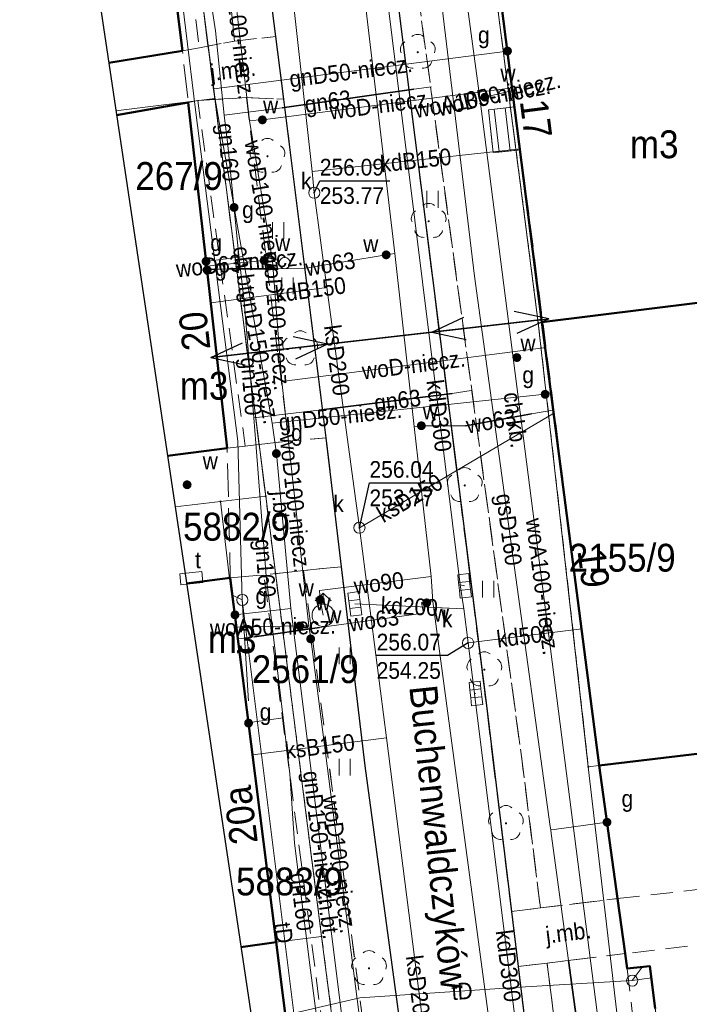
# Model space of a CAD drawing. Header units: metres. Extents: x 6555689 to 6555902, y 5574084 to 5574207.
# Tile 3 of 6: x 6555764 to 6555794, y 5574115 to 5574159. Entities that reach past the tile are written whole.
import ezdxf
from ezdxf.enums import TextEntityAlignment as Align

# ---------------------------------------------------------------- set-up
doc = ezdxf.new("R2010")
doc.units = ezdxf.units.M
for name, pattern in [('1.0_0.5', [1.5, 1, -0.5]), ('1.5_0.5', [2, 1.5, -0.5]), ('219-500', [0]), ('EGBU01', [1, 0.5, -0.5]), ('suep_nn_500', [0])]:
    doc.linetypes.add(name, pattern=pattern)
doc.layers.get('0').update_dxf_attribs({"color": 2, "linetype": 'CONTINUOUS', "lineweight": 5})
for name, color, linetype in [('203-punkt graniczny', 7, 'CONTINUOUS'), ('211-numer działki ewidencyjnej', 7, 'CONTINUOUS'), ('218-kontur użytku gruntowego', 7, 'CONTINUOUS'), ('219-działka ewidencyjna', 7, 'CONTINUOUS'), ('312-budynek ewidencyjny', 7, 'CONTINUOUS'), ('312-oznaczenie budynku ewidencyjnego-Atr117', 7, 'CONTINUOUS'), ('348-blok - przejazd przez budynek', 7, 'CONTINUOUS'), ('352-schody', 7, 'CONTINUOUS'), ('994-Nazwa ulicy', 7, 'CONTINUOUS'), ('Adres nieruchomości (na budynku)', 7, 'CONTINUOUS'), ('chodnik', 7, 'CONTINUOUS'), ('chodnik-Atr17', 7, 'CONTINUOUS'), ('drzewo liściaste', 7, 'CONTINUOUS'), ('gazowe urządzenie techniczne', 7, 'CONTINUOUS'), ('gazowe urządzenie techniczne-Atr17', 7, 'CONTINUOUS'), ('hydrant', 7, 'CONTINUOUS'), ('jezdnia', 7, 'CONTINUOUS'), ('jezdnia-Atr17', 7, 'CONTINUOUS'), ('komora podziemna', 7, 'CONTINUOUS'), ('kratka ściekowa', 7, 'CONTINUOUS'), ('krawężnik', 7, 'CONTINUOUS'), ('obudowa ochronna przewodu', 7, 'CONTINUOUS'), ('przewód elektroenergetyczny niskiego napięcia', 7, 'CONTINUOUS'), ('przewód gazowy', 7, 'CONTINUOUS'), ('przewód gazowy-Atr1', 7, 'CONTINUOUS'), ('przewód kanalizacyjny', 7, 'CONTINUOUS'), ('przewód kanalizacyjny-Atr1', 7, 'CONTINUOUS'), ('przewód telekomunikacyjny podziemny', 7, 'CONTINUOUS'), ('przewód telekomunikacyjny podziemny-Atr1', 7, 'CONTINUOUS'), ('przewód wodociągowy', 7, 'CONTINUOUS'), ('przewód wodociągowy-Atr1', 7, 'CONTINUOUS'), ('rzędna', 7, 'CONTINUOUS'), ('rzędna-Atr2', 7, 'CONTINUOUS'), ('rzędna-Atr3', 7, 'CONTINUOUS'), ('studnia kanalizacyjna', 7, 'CONTINUOUS'), ('studnia kanalizacyjna-Atr17', 7, 'CONTINUOUS'), ('szafa telekomunikacyjna lub kontener', 7, 'CONTINUOUS'), ('szafa telekomunikacyjna lub kontener-Atr17', 7, 'CONTINUOUS'), ('trawnik', 7, 'CONTINUOUS'), ('Zakres', 7, 'CONTINUOUS'), ('zasuwa lub zawór', 7, 'CONTINUOUS'), ('zasuwa lub zawór-Atr17', 7, 'CONTINUOUS')]:
    doc.layers.add(name, color=color, linetype=linetype)
doc.layers.add('SUW', color=5, linetype='CONTINUOUS', lineweight=18)
doc.styles.add('EGBB01', font='Arial.ttf', dxfattribs={"width": 0.9, "height": 1.25})
doc.styles.add('EGBD03', font='Arial.ttf', dxfattribs={"width": 0.9, "height": 1.25})
doc.styles.add('KOMUNIKACJA', font='Arial.ttf', dxfattribs={"width": 0.9, "height": 0.75})
doc.styles.add('KTUL01', font='Arial.ttf', dxfattribs={"width": 0.9, "height": 1.25})
doc.styles.add('NR_ADRESOWY', font='Arial.ttf', dxfattribs={"width": 0.9, "height": 1.25})
doc.styles.add('SUPX', font='Arial.ttf', dxfattribs={"width": 0.9, "height": 0.75})

# ---------------------------------------------------------------- blocks, each defined once
blk = doc.blocks.new('203')
at = {"linetype": 'Continuous', "lineweight": 0}
h = blk.add_hatch(color=0, dxfattribs=at)
edge = h.paths.add_edge_path()
edge.add_arc((0, 0), 0.045, 0, 360)
blk = doc.blocks.new('SUEP1')
at = {"color": 0, "linetype": 'Continuous'}
for p, q in [((5, 0), (3.5, 0.5)), ((15, 0), (13.5, 0.5)), ((0, 0), (5, 0)), ((5, 0), (3.5, -0.5)), ((5, 0), (15, 0)), ((15, 0), (13.5, -0.5))]:
    blk.add_line(p, q, dxfattribs=at)
blk = doc.blocks.new('US15')
at = {"color": 0, "linetype": 'Continuous', "lineweight": 13}
blk.add_circle((0, 0), 0.25, dxfattribs=at)
blk = doc.blocks.new('US25')
at = {"linetype": 'Continuous', "lineweight": 0}
h = blk.add_hatch(color=0, dxfattribs=at)
edge = h.paths.add_edge_path()
edge.add_arc((0, 0), 0.2, 0, 360)
blk = doc.blocks.new('US05')
at = {"color": 0, "linetype": 'Continuous', "lineweight": 13}
for p, q in [((-0.525, -0.25), (-0.525, 0.25)), ((-0.525, 0.25), (-0.175, 0.25)), ((-0.175, -0.25), (-0.175, 0.25)), ((-0.175, 0.25), (0.175, 0.25)), ((0.175, -0.25), (0.175, 0.25)), ((0.175, 0.25), (0.525, 0.25)), ((0.525, -0.25), (0.525, 0.25)), ((-0.525, -0.25), (-0.175, -0.25)), ((-0.175, -0.25), (0.175, -0.25)), ((0.175, -0.25), (0.525, -0.25))]:
    blk.add_line(p, q, dxfattribs=at)
blk = doc.blocks.new('PW01')
at = {"linetype": 'Continuous', "lineweight": 13}
h = blk.add_hatch(color=0, dxfattribs=at)
edge = h.paths.add_edge_path()
edge.add_arc((0, 0), 0.045, 0, 360)
blk = doc.blocks.new('TU04')
at = {"color": 0, "linetype": 'Continuous', "lineweight": 13}
for p, q in [((0, 0), (0, 0.75)), ((0.5, 0), (0.5, 0.75))]:
    blk.add_line(p, q, dxfattribs=at)
blk = doc.blocks.new('OP021')
at = {"linetype": 'Continuous', "lineweight": 13}
h = blk.add_hatch(color=0, dxfattribs=at)
edge = h.paths.add_edge_path()
edge.add_arc((0, 0), 0.05, 0, 360)
at = {"color": 0, "linetype": 'Continuous', "lineweight": 13}
for centre, start, end in [((-0.38, 0.124), 121.308, 202.548), ((0, 0.4), 49.272, 130.728), ((0.38, 0.124), 337.452, 58.692), ((-0.235, -0.324), 193.221, 274.871), ((0.235, -0.324), 265.129, 346.779)]:
    blk.add_arc(centre, 0.4, start, end, dxfattribs=at)
blk = doc.blocks.new('US20')
at = {"color": 0, "linetype": 'Continuous', "lineweight": 13}
for p, q in [((-0.5, -0.25), (-0.5, 0.25)), ((-0.5, 0.25), (0.5, 0.25)), ((0.5, -0.25), (0.5, 0.25)), ((-0.5, -0.25), (0.5, -0.25))]:
    blk.add_line(p, q, dxfattribs=at)
blk = doc.blocks.new('SUWH')
at = {"layer": 'SUW', "color": 0, "lineweight": 18}
for p in [(-0.707, 1.293), (0, 1), (0.707, 1.293)]:
    blk.add_line(p, (0, 2), dxfattribs=at)
blk.add_circle((0, 0), 1, dxfattribs=at)

msp = doc.modelspace()

# ---------------------------------------------------------------- linework, layer by layer
at = {"layer": '218-kontur użytku gruntowego', "color": 96, "linetype": 'EGBU01', "lineweight": 18, "flags": 128}
for points in [[(6555772.65, 5574155.21), (6555770.36, 5574173.07)], [(6555770.36, 5574173.07), (6555772.65, 5574155.21)], [(6555787.18, 5574145.14), (6555784.63, 5574164.94)], [(6555784.63, 5574164.94), (6555787.18, 5574145.14)], [(6555774.94, 5574137.36), (6555772.65, 5574155.21)], [(6555772.65, 5574155.21), (6555774.94, 5574137.36)], [(6555789.43, 5574125.21), (6555787.18, 5574145.14)], [(6555787.18, 5574145.14), (6555789.43, 5574125.21)], [(6555777.45, 5574117.59), (6555774.94, 5574137.36)], [(6555774.94, 5574137.36), (6555777.45, 5574117.59)], [(6555789.92, 5574125.27), (6555789.43, 5574125.21)], [(6555789.43, 5574125.21), (6555789.92, 5574125.27)], [(6555791.17, 5574116.15), (6555789.92, 5574125.27)], [(6555789.92, 5574125.27), (6555791.17, 5574116.15)], [(6555779.92, 5574098.54), (6555777.45, 5574117.59)], [(6555777.45, 5574117.59), (6555779.92, 5574098.54)], [(6555792.19, 5574116.26), (6555791.17, 5574116.15)], [(6555791.17, 5574116.15), (6555792.19, 5574116.26)], [(6555793.71, 5574104.35), (6555792.19, 5574116.26)], [(6555792.19, 5574116.26), (6555793.71, 5574104.35)]]:
    msp.add_lwpolyline(points, dxfattribs=at)
at = {"layer": '219-działka ewidencyjna', "color": 7, "linetype": '219-500', "lineweight": 18, "flags": 128}
for points in [[(6555772.65, 5574155.21), (6555770.36, 5574173.07)], [(6555784.63, 5574164.94), (6555787.18, 5574145.14)], [(6555774.94, 5574137.36), (6555772.65, 5574155.21)], [(6555823.88, 5574149.74), (6555787.34, 5574145.17)], [(6555787.34, 5574145.17), (6555787.18, 5574145.14)], [(6555789.43, 5574125.21), (6555787.18, 5574145.14)], [(6555787.34, 5574145.17), (6555789.92, 5574125.27)], [(6555772.91, 5574137.12), (6555774.94, 5574137.36)], [(6555774.94, 5574137.36), (6555777.45, 5574117.59)], [(6555772.91, 5574137.12), (6555773.31, 5574133.66)], [(6555775.41, 5574117.33), (6555773.31, 5574133.66)], [(6555789.92, 5574125.27), (6555809.82, 5574127.71)], [(6555789.43, 5574125.21), (6555789.92, 5574125.27)], [(6555789.43, 5574125.21), (6555792.08, 5574102.36)], [(6555789.92, 5574125.27), (6555791.17, 5574116.15)], [(6555777.45, 5574117.59), (6555775.41, 5574117.33)], [(6555779.92, 5574098.54), (6555777.45, 5574117.59)], [(6555792.19, 5574116.26), (6555791.17, 5574116.15)], [(6555793.71, 5574104.35), (6555792.19, 5574116.26)]]:
    msp.add_lwpolyline(points, dxfattribs=at)
at = {"layer": '219-działka ewidencyjna', "color": 7, "linetype": '219-500', "lineweight": 18}
for points in [[(6555768.208, 5574154.661), (6555772.65, 5574155.21)], [(6555772.91, 5574137.12), (6555770.867, 5574136.882)], [(6555771.385, 5574133.42), (6555773.31, 5574133.66)], [(6555773.821, 5574117.127), (6555775.41, 5574117.33)]]:
    msp.add_lwpolyline(points, dxfattribs=at)
at = {"layer": '312-budynek ewidencyjny', "color": 7, "linetype": 'Continuous', "lineweight": 50, "flags": 128}
for points in [[(6555769.26, 5574172.88), (6555771.2, 5574157.35)], [(6555787.34, 5574145.17), (6555785.11, 5574162.69)], [(6555771.46, 5574155.03), (6555773.21, 5574139.51)], [(6555799.15, 5574146.64), (6555787.34, 5574145.17)], [(6555787.34, 5574145.17), (6555799.15, 5574146.64)], [(6555789.92, 5574125.27), (6555787.34, 5574145.17)], [(6555773.35, 5574133.69), (6555775.41, 5574117.33)], [(6555801.36, 5574126.63), (6555789.92, 5574125.27)], [(6555789.92, 5574125.27), (6555801.36, 5574126.63)], [(6555790.74, 5574119.29), (6555789.92, 5574125.27)], [(6555791.08, 5574116.82), (6555790.74, 5574119.29)], [(6555775.41, 5574117.33), (6555777.28, 5574102.46)], [(6555791.17, 5574116.15), (6555791.08, 5574116.82)], [(6555792.19, 5574116.26), (6555791.17, 5574116.15)], [(6555792.43, 5574114.36), (6555792.19, 5574116.26)]]:
    msp.add_lwpolyline(points, dxfattribs=at)
at = {"layer": '312-budynek ewidencyjny', "color": 7, "linetype": 'Continuous', "lineweight": 50}
for points in [[(6555771.2, 5574157.35), (6555767.888, 5574156.807)], [(6555768.238, 5574154.466), (6555771.46, 5574155.03)], [(6555773.21, 5574139.51), (6555770.525, 5574139.17)], [(6555771.381, 5574133.442), (6555773.35, 5574133.69)], [(6555773.824, 5574117.109), (6555775.41, 5574117.33)], [(6555775.41, 5574117.33), (6555773.824, 5574117.109)]]:
    msp.add_lwpolyline(points, dxfattribs=at)
at = {"layer": '348-blok - przejazd przez budynek', "color": 7, "linetype": '1.0_0.5', "lineweight": 18, "flags": 128}
msp.add_lwpolyline([(6555790.74, 5574119.29), (6555799.16, 5574120.25), (6555799.44, 5574117.83), (6555791.08, 5574116.82)], close=True, dxfattribs=at)
at = {"layer": '352-schody', "color": 7, "linetype": 'Continuous', "lineweight": 18, "flags": 128}
msp.add_lwpolyline([(6555784.95, 5574154.7), (6555786.13, 5574154.84), (6555786.38, 5574152.91), (6555785.15, 5574152.78)], close=True, dxfattribs=at)
msp.add_lwpolyline([(6555784.95, 5574154.7), (6555786.13, 5574154.84), (6555786.38, 5574152.91), (6555785.15, 5574152.78)], close=True, dxfattribs=at)
for points in [[(6555785.426, 5574152.809), (6555785.198, 5574154.729)], [(6555785.923, 5574152.862), (6555785.695, 5574154.788)]]:
    msp.add_lwpolyline(points, dxfattribs=at)
at = {"layer": 'chodnik', "color": 7, "linetype": '1.0_0.5', "lineweight": 18, "flags": 128}
for points in [[(6555771.96, 5574157.49), (6555773.54, 5574157.79), (6555771.92, 5574172.97), (6555770.07, 5574172.92)], [(6555787.28, 5574118.87), (6555790.74, 5574119.29), (6555789.92, 5574125.27), (6555787.37, 5574145.29), (6555786.38, 5574152.91), (6555785.15, 5574152.78), (6555784.95, 5574154.7), (6555786.13, 5574154.84), (6555785.11, 5574162.69), (6555781.49, 5574162.04), (6555786.44, 5574125.57)], [(6555774.02, 5574139.61), (6555775.97, 5574139.83), (6555774.07, 5574155.25), (6555771.89, 5574155.12)], [(6555778.3, 5574106.94), (6555780.69, 5574103.22), (6555776.64, 5574134.02), (6555774.86, 5574133.82), (6555778.14, 5574108.53)], [(6555814.33, 5574105.54), (6555795.8, 5574102.89), (6555792.77, 5574102.5), (6555791.17, 5574116.15), (6555791.08, 5574116.82), (6555787.58, 5574116.4), (6555789.41, 5574101.73), (6555788.08, 5574101.43), (6555788.09, 5574101.36), (6555788.1, 5574101.3), (6555788.11, 5574101.23), (6555788.13, 5574101.16), (6555788.14, 5574101.09), (6555788.16, 5574101.03), (6555788.18, 5574100.96), (6555788.2, 5574100.9), (6555788.22, 5574100.83), (6555788.23, 5574100.76), (6555788.26, 5574100.7), (6555788.28, 5574100.63), (6555788.3, 5574100.57), (6555788.33, 5574100.51), (6555788.36, 5574100.44), (6555788.38, 5574100.38), (6555788.41, 5574100.32), (6555788.44, 5574100.26), (6555788.47, 5574100.19), (6555788.5, 5574100.13), (6555788.54, 5574100.07), (6555788.57, 5574100.01), (6555788.61, 5574099.95), (6555788.64, 5574099.89), (6555788.68, 5574099.84), (6555788.72, 5574099.78), (6555788.76, 5574099.72), (6555788.8, 5574099.67), (6555788.84, 5574099.61), (6555788.88, 5574099.56), (6555788.92, 5574099.5), (6555788.97, 5574099.45), (6555789.01, 5574099.4), (6555789.06, 5574099.35), (6555789.1, 5574099.3), (6555789.15, 5574099.25), (6555789.2, 5574099.2), (6555789.25, 5574099.15), (6555789.3, 5574099.1), (6555789.35, 5574099.06), (6555789.4, 5574099.01), (6555789.45, 5574098.96), (6555789.5, 5574098.92), (6555789.56, 5574098.88), (6555789.61, 5574098.84), (6555789.67, 5574098.8), (6555789.72, 5574098.76), (6555789.78, 5574098.72), (6555789.84, 5574098.68), (6555789.89, 5574098.64), (6555789.95, 5574098.61), (6555790.01, 5574098.57), (6555790.07, 5574098.54), (6555790.13, 5574098.51), (6555790.19, 5574098.47), (6555790.26, 5574098.44), (6555790.32, 5574098.41), (6555790.38, 5574098.38), (6555790.44, 5574098.36), (6555790.51, 5574098.33), (6555790.57, 5574098.3), (6555790.63, 5574098.28), (6555790.7, 5574098.26), (6555790.76, 5574098.24), (6555790.83, 5574098.21), (6555790.9, 5574098.19), (6555790.96, 5574098.18), (6555791.03, 5574098.16), (6555791.09, 5574098.14), (6555791.16, 5574098.13), (6555791.23, 5574098.11), (6555791.3, 5574098.1), (6555791.36, 5574098.09), (6555791.43, 5574098.08), (6555791.5, 5574098.07), (6555791.57, 5574098.06), (6555791.64, 5574098.06), (6555791.71, 5574098.05), (6555791.77, 5574098.05), (6555791.98, 5574098.04), (6555794.24, 5574098.37), (6555794.09, 5574099.69), (6555832.47, 5574105.05), (6555832.38, 5574108.11), (6555831.46, 5574107.99)]]:
    msp.add_lwpolyline(points, close=True, dxfattribs=at)
at = {"layer": 'jezdnia', "color": 7, "linetype": '1.5_0.5', "lineweight": 18}
for points in [[(6555772.026, 5574184.519), (6555773.09, 5574176.06), (6555773.48, 5574172.98), (6555775.39, 5574157.99), (6555775.75, 5574155.18), (6555777.65, 5574139.98), (6555778.34, 5574134.19), (6555779.4, 5574125.25), (6555782.35, 5574103.53), (6555782.68, 5574101.06), (6555782.6, 5574099.89), (6555782.51, 5574099.28), (6555782.48, 5574099.06), (6555782.29, 5574098.27), (6555781.88, 5574097.58), (6555781.35, 5574097.21), (6555780.52, 5574096.75), (6555779.15, 5574096.45), (6555780.188, 5574094.288)], [(6555788.08, 5574101.43), (6555786.28, 5574116.24), (6555785.98, 5574118.71), (6555784.85, 5574127.96), (6555783.22, 5574140.86), (6555780.58, 5574161.92)]]:
    msp.add_lwpolyline(points, dxfattribs=at)
at = {"layer": 'jezdnia', "color": 7, "linetype": '1.5_0.5', "lineweight": 18, "flags": 128}
for points in [[(6555771.46, 5574155.03), (6555771.89, 5574155.12), (6555774.07, 5574155.25), (6555775.75, 5574155.18), (6555775.39, 5574157.99), (6555773.54, 5574157.79), (6555771.96, 5574157.49), (6555771.2, 5574157.35)], [(6555773.35, 5574133.69), (6555774.52, 5574133.79), (6555774.86, 5574133.82), (6555776.64, 5574134.02), (6555778.34, 5574134.19), (6555777.65, 5574139.98), (6555775.97, 5574139.83), (6555774.02, 5574139.61), (6555773.21, 5574139.51)], [(6555786.28, 5574116.24), (6555787.58, 5574116.4), (6555791.08, 5574116.82), (6555790.74, 5574119.29), (6555787.28, 5574118.87), (6555785.98, 5574118.71)]]:
    msp.add_lwpolyline(points, close=True, dxfattribs=at)
at = {"layer": 'krawężnik', "color": 7, "linetype": 'Continuous', "lineweight": 25}
for points in [[(6555777.613, 5574185.191), (6555778.05, 5574181.72), (6555780.13, 5574165.01), (6555780.19, 5574164.62), (6555780.58, 5574161.92), (6555783.22, 5574140.86), (6555784.85, 5574127.96)], [(6555779.15, 5574096.45), (6555780.52, 5574096.75), (6555781.35, 5574097.21), (6555781.88, 5574097.58), (6555782.29, 5574098.27), (6555782.48, 5574099.06), (6555782.51, 5574099.28), (6555782.6, 5574099.89), (6555782.68, 5574101.06), (6555782.35, 5574103.53), (6555779.4, 5574125.25), (6555778.34, 5574134.19), (6555777.65, 5574139.98), (6555775.75, 5574155.18), (6555775.39, 5574157.99), (6555773.48, 5574172.98), (6555773.09, 5574176.06), (6555772.026, 5574184.519)]]:
    msp.add_lwpolyline(points, dxfattribs=at)
at = {"layer": 'krawężnik', "color": 7, "linetype": 'Continuous', "lineweight": 25, "flags": 128}
msp.add_lwpolyline([(6555784.85, 5574127.96), (6555785.98, 5574118.71), (6555786.28, 5574116.24), (6555788.08, 5574101.43)], dxfattribs=at)
at = {"layer": 'obudowa ochronna przewodu', "color": 52, "linetype": 'Continuous', "lineweight": 35, "flags": 128}
for points in [[(6555775.68, 5574154.79), (6555781.6, 5574155.63)], [(6555777.32, 5574141.22), (6555783.32, 5574141.97)], [(6555788.97, 5574113.34), (6555788.54, 5574116.51)]]:
    msp.add_lwpolyline(points, dxfattribs=at)
at = {"layer": 'obudowa ochronna przewodu', "color": 5, "linetype": 'Continuous', "lineweight": 35, "flags": 128}
for points in [[(6555773.21, 5574147.56), (6555775.23, 5574147.57)], [(6555786.88, 5574141.05), (6555783.91, 5574140.52)], [(6555774.43, 5574131.04), (6555777.36, 5574131.46)]]:
    msp.add_lwpolyline(points, dxfattribs=at)
at = {"layer": 'przewód elektroenergetyczny niskiego napięcia', "color": 1, "linetype": 'suep_nn_500', "lineweight": 18, "flags": 128}
msp.add_lwpolyline([(6555787.37, 5574145.29), (6555772.75, 5574143.61)], dxfattribs=at)
at = {"layer": 'przewód gazowy', "color": 52, "linetype": 'Continuous', "lineweight": 18}
for points in [[(6555779.929, 5574185.47), (6555780.13, 5574183.66), (6555780.46, 5574180.61), (6555781.95, 5574166.87), (6555784.32, 5574147.24), (6555785.99, 5574135.01), (6555787.72, 5574122.53)], [(6555787.76, 5574122.21), (6555788.54, 5574116.51), (6555788.97, 5574113.34), (6555789.49, 5574109.51), (6555790.41, 5574102.94), (6555792.72, 5574099.12), (6555792.78, 5574098.68), (6555793.124, 5574095.883)]]:
    msp.add_lwpolyline(points, dxfattribs=at)
at = {"layer": 'przewód gazowy', "color": 52, "linetype": 'Continuous', "lineweight": 18, "flags": 128}
for points in [[(6555773.07, 5574154.46), (6555772.69, 5574158.25), (6555771.29, 5574167.31), (6555770.58, 5574173.35), (6555769.59, 5574179.38), (6555768.86, 5574185.03)], [(6555772.61, 5574155.64), (6555770.35, 5574173.03), (6555769.01, 5574185.36)], [(6555772.61, 5574155.64), (6555785.8, 5574157.34)], [(6555775.23, 5574140.63), (6555773.91, 5574148.11), (6555773.52, 5574150.32), (6555772.66, 5574155.25), (6555772.61, 5574155.64)], [(6555773.07, 5574154.46), (6555775.68, 5574154.79), (6555781.6, 5574155.63), (6555782.39, 5574155.73)], [(6555773.71, 5574148.44), (6555773.24, 5574153.12), (6555773.07, 5574154.46)], [(6555773.71, 5574148.44), (6555773.71, 5574147.58), (6555772.64, 5574147.53), (6555772.31, 5574147.51)], [(6555774.41, 5574140.88), (6555773.97, 5574146.1), (6555773.71, 5574148.44)], [(6555773.91, 5574148.11), (6555772.26, 5574147.9)], [(6555774.41, 5574140.88), (6555777.32, 5574141.22), (6555783.32, 5574141.97), (6555784.17, 5574142.1)], [(6555787.79, 5574141.99), (6555787.49, 5574141.93), (6555775.23, 5574140.63)], [(6555775.72, 5574127.4), (6555774.96, 5574133.77), (6555774.49, 5574139.74), (6555774.41, 5574140.88)], [(6555775.23, 5574140.63), (6555775.42, 5574139.27), (6555776.07, 5574132.32)], [(6555776.07, 5574132.32), (6555773.56, 5574132.03)], [(6555776.07, 5574132.32), (6555778.7, 5574111.26)], [(6555775.72, 5574127.4), (6555774.43, 5574127.22), (6555774.17, 5574127.17)], [(6555777.63, 5574110.92), (6555776.95, 5574116.08), (6555776.24, 5574121.78), (6555776.03, 5574124.89), (6555775.72, 5574127.4)], [(6555789.73, 5574122.65), (6555790.27, 5574122.72)], [(6555787.76, 5574122.21), (6555787.74, 5574122.38), (6555787.72, 5574122.53)], [(6555787.74, 5574122.38), (6555787.89, 5574122.4)], [(6555787.89, 5574122.4), (6555789.73, 5574122.65)]]:
    msp.add_lwpolyline(points, dxfattribs=at)
at = {"layer": 'przewód kanalizacyjny', "color": 34, "linetype": 'Continuous', "lineweight": 18}
for points in [[(6555787.65, 5574101.76), (6555784.32, 5574128.49), (6555784.03, 5574130.77), (6555783.84, 5574132.3), (6555783.67, 5574133.38), (6555777.238, 5574185.146)], [(6555773.422, 5574184.687), (6555773.64, 5574182.69), (6555773.71, 5574182.09), (6555775.74, 5574163.53), (6555777.02, 5574151.93), (6555777.12, 5574150.98), (6555777.69, 5574146.73), (6555779.15, 5574135.94), (6555780.36, 5574126.51), (6555784.47, 5574094.38)]]:
    msp.add_lwpolyline(points, dxfattribs=at)
at = {"layer": 'przewód kanalizacyjny', "color": 34, "linetype": 'Continuous', "lineweight": 18, "flags": 128}
for points in [[(6555777.02, 5574151.93), (6555786.38, 5574152.95)], [(6555777.69, 5574146.73), (6555772.47, 5574146.03)], [(6555787.91, 5574141.1), (6555779.15, 5574135.94)], [(6555783.67, 5574133.38), (6555783.87, 5574133.33)], [(6555778.94, 5574132.52), (6555783.84, 5574132.3)], [(6555784.03, 5574130.77), (6555789.14, 5574131.4)], [(6555784.38, 5574128.5), (6555784.32, 5574128.49)], [(6555774.35, 5574125.74), (6555780.36, 5574126.51)]]:
    msp.add_lwpolyline(points, dxfattribs=at)
at = {"layer": 'przewód telekomunikacyjny podziemny', "color": 30, "linetype": 'Continuous', "lineweight": 18, "flags": 128}
for points in [[(6555776.2, 5574114.15), (6555773.89, 5574132.7), (6555773.69, 5574139.83), (6555771.79, 5574154.7), (6555770.49, 5574165.4), (6555768.5, 5574180.93)], [(6555773.89, 5574132.7), (6555773.45, 5574132.91)], [(6555773.89, 5574132.7), (6555774.16, 5574128.17)], [(6555791.4, 5574115.61), (6555791.85, 5574116.22)], [(6555791.4, 5574115.61), (6555792.26, 5574115.73)], [(6555776.2, 5574114.15), (6555779.17, 5574114.83), (6555786.36, 5574115.32), (6555791.4, 5574115.61)]]:
    msp.add_lwpolyline(points, dxfattribs=at)
at = {"layer": 'przewód wodociągowy', "color": 5, "linetype": 'Continuous', "lineweight": 18}
for points in [[(6555784.56, 5574155.23), (6555780.468, 5574185.534)], [(6555790.38, 5574099.43), (6555790.27, 5574099.83), (6555789.96, 5574100.98), (6555788.12, 5574102.41), (6555786.44, 5574103.75), (6555785.43, 5574110.41), (6555785.38, 5574110.76), (6555782.45, 5574132.63), (6555782.37, 5574133.75), (6555781.61, 5574140.48), (6555780.74, 5574148.25), (6555778.89, 5574163.99), (6555775.92, 5574184.92), (6555775.914, 5574184.987)]]:
    msp.add_lwpolyline(points, dxfattribs=at)
at = {"layer": 'przewód wodociągowy', "color": 5, "linetype": 'Continuous', "lineweight": 18, "flags": 128}
for points in [[(6555774.21, 5574154.23), (6555773.54, 5574160.08), (6555773.4, 5574162.3), (6555770.53, 5574183.58)], [(6555786.02, 5574155.69), (6555774.79, 5574154.25), (6555774.21, 5574154.23)], [(6555784.78, 5574155.27), (6555786.04, 5574155.57)], [(6555784.56, 5574155.23), (6555784.78, 5574155.27)], [(6555790.19, 5574111.38), (6555784.56, 5574155.23)], [(6555774.21, 5574154.23), (6555775.24, 5574147.91)], [(6555772.29, 5574147.69), (6555774.87, 5574147.94), (6555775.24, 5574147.91)], [(6555780.74, 5574148.25), (6555780.35, 5574148.19), (6555776.72, 5574147.59), (6555775.23, 5574147.57), (6555773.21, 5574147.56), (6555772.35, 5574147.55)], [(6555782.26, 5574097.29), (6555782.19, 5574097.87), (6555780.7, 5574100.85), (6555779.69, 5574109.81), (6555779.65, 5574110.12), (6555776.96, 5574130.95), (6555776.87, 5574131.54), (6555775.67, 5574142.51), (6555775.24, 5574147.91)], [(6555775.67, 5574142.51), (6555787.53, 5574144.03)], [(6555781.61, 5574140.48), (6555781.93, 5574140.52), (6555783.91, 5574140.52), (6555786.88, 5574141.05), (6555787.83, 5574141.22)], [(6555782.37, 5574133.75), (6555777.35, 5574133.12), (6555777.39, 5574132.71), (6555777.52, 5574132.01)], [(6555782.45, 5574132.63), (6555782.17, 5574132.57), (6555781.94, 5574132.59), (6555782.03, 5574132.11), (6555777.36, 5574131.46), (6555774.43, 5574131.04), (6555773.72, 5574130.95)], [(6555773.63, 5574131.47), (6555776.47, 5574131.53), (6555776.87, 5574131.54)]]:
    msp.add_lwpolyline(points, dxfattribs=at)
at = {"layer": 'rzędna-Atr2', "color": 36, "flags": 128}
for points in [[(6555777.12, 5574150.98), (6555777.37, 5574151.52), (6555780.521, 5574151.52)], [(6555779.15, 5574135.94), (6555779.6, 5574137.95), (6555782.751, 5574137.95)], [(6555784.03, 5574130.77), (6555783.1, 5574130.2), (6555779.922, 5574130.2)]]:
    msp.add_lwpolyline(points, dxfattribs=at)
at = {"layer": 'trawnik', "color": 7, "linetype": '1.0_0.5', "lineweight": 18, "flags": 128}
for points in [[(6555771.92, 5574172.97), (6555773.54, 5574157.79), (6555775.39, 5574157.99), (6555773.48, 5574172.98)], [(6555785.98, 5574118.71), (6555787.28, 5574118.87), (6555786.44, 5574125.57), (6555781.49, 5574162.04), (6555780.58, 5574161.92), (6555783.22, 5574140.86), (6555784.85, 5574127.96)], [(6555774.07, 5574155.25), (6555775.97, 5574139.83), (6555777.65, 5574139.98), (6555775.75, 5574155.18)], [(6555776.64, 5574134.02), (6555780.69, 5574103.22), (6555782.35, 5574103.53), (6555779.4, 5574125.25), (6555778.34, 5574134.19)], [(6555786.28, 5574116.24), (6555788.08, 5574101.43), (6555789.41, 5574101.73), (6555787.58, 5574116.4)]]:
    msp.add_lwpolyline(points, close=True, dxfattribs=at)

# ---------------------------------------------------------------- block references
at = {"layer": '203-punkt graniczny', "color": 7, "linetype": 'Continuous', "lineweight": 18}
for p in [(6555772.65, 5574155.21), (6555787.18, 5574145.14), (6555787.34, 5574145.17), (6555774.94, 5574137.36), (6555772.91, 5574137.12), (6555773.31, 5574133.66), (6555789.43, 5574125.21), (6555789.92, 5574125.27), (6555777.45, 5574117.59), (6555775.41, 5574117.33), (6555791.17, 5574116.15), (6555792.19, 5574116.26)]:
    msp.add_blockref('203', p, dxfattribs=at)
at = {"layer": 'drzewo liściaste', "color": 94, "linetype": 'Continuous', "lineweight": 18}
for p in [(6555781.77, 5574157.29), (6555775.02, 5574152.62), (6555782.26, 5574149.7), (6555776.49, 5574143.98), (6555783.88, 5574137.84), (6555784.76, 5574129.57), (6555785.73, 5574122.67), (6555779.58, 5574116.16)]:
    msp.add_blockref('OP021', p, dxfattribs=at)
at = {"layer": 'gazowe urządzenie techniczne', "color": 52, "linetype": 'Continuous', "lineweight": 18}
msp.add_blockref('US25', (6555773.52, 5574150.32), dxfattribs=at)
at = {"layer": 'komora podziemna', "color": 7, "linetype": 'Continuous', "lineweight": 18}
for p, rotation in [((6555775.79, 5574147.82), 95.998), ((6555773.89, 5574132.7), 276.549), ((6555791.4, 5574115.61), 273.999)]:
    msp.add_blockref('US15', p, dxfattribs=dict(at, rotation=rotation))
at = {"layer": 'kratka ściekowa', "color": 36, "linetype": 'Continuous', "lineweight": 18}
for p, rotation in [((6555783.87, 5574133.33), 276.4519999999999), ((6555778.94, 5574132.52), 277.483), ((6555784.38, 5574128.5), 276.338)]:
    msp.add_blockref('US05', p, dxfattribs=dict(at, rotation=rotation))
at = {"layer": 'przewód elektroenergetyczny niskiego napięcia', "color": 1, "linetype": 'Continuous', "lineweight": 18}
for p, rotation in [((6555787.37, 5574145.29), 186.555), ((6555772.75, 5574143.61), 6.555)]:
    msp.add_blockref('SUEP1', p, dxfattribs=dict(at, rotation=rotation))
at = {"layer": 'rzędna', "color": 36, "linetype": 'Continuous', "lineweight": 18}
for p in [(6555777.12, 5574150.98), (6555779.15, 5574135.94), (6555784.03, 5574130.77)]:
    msp.add_blockref('PW01', p, dxfattribs=at)
at = {"layer": 'studnia kanalizacyjna', "color": 36, "linetype": 'Continuous', "lineweight": 18}
for p in [(6555777.12, 5574150.98), (6555779.15, 5574135.94), (6555784.03, 5574130.77)]:
    msp.add_blockref('US15', p, dxfattribs=at)
at = {"layer": 'szafa telekomunikacyjna lub kontener', "color": 30, "linetype": 'Continuous', "lineweight": 18, "rotation": 5.982}
msp.add_blockref('US20', (6555771.6, 5574133.68), dxfattribs=at)
at = {"layer": 'trawnik', "color": 7, "linetype": 'Continuous', "lineweight": 18}
for p in [(6555782.179, 5574150.309), (6555775.252, 5574148.911), (6555775.669, 5574146.429), (6555784.679, 5574132.809), (6555778.239, 5574129.819), (6555778.239, 5574124.819)]:
    msp.add_blockref('TU04', p, dxfattribs=at)
at = {"layer": 'zasuwa lub zawór', "color": 52, "linetype": 'Continuous', "lineweight": 18}
for p in [(6555785.8, 5574157.34), (6555772.26, 5574147.9), (6555772.31, 5574147.51), (6555787.49, 5574141.93), (6555775.42, 5574139.27), (6555773.56, 5574132.03), (6555774.17, 5574127.17), (6555790.27, 5574122.72)]:
    msp.add_blockref('US25', p, dxfattribs=at)
at = {"layer": 'zasuwa lub zawór', "color": 5, "linetype": 'Continuous', "lineweight": 18}
for p in [(6555784.78, 5574155.27), (6555774.79, 5574154.25), (6555780.35, 5574148.19), (6555774.87, 5574147.94), (6555786.22, 5574143.58), (6555781.93, 5574140.52), (6555771.41, 5574137.87), (6555777.39, 5574132.71), (6555782.17, 5574132.57), (6555776.47, 5574131.53), (6555776.96, 5574130.95)]:
    msp.add_blockref('US25', p, dxfattribs=at)

# ---------------------------------------------------------------- texts
at = {"layer": '211-numer działki ewidencyjnej', "color": 7, "linetype": 'Continuous', "lineweight": 18, "style": 'EGBD03', "width": 0.9}
for s, p in [('267/9', (6555771.048, 5574151.105)), ('5882/9', (6555773.63, 5574135.363)), ('2561/9', (6555776.717, 5574128.966)), ('5883/9', (6555776.01, 5574119.436))]:
    msp.add_text(s, height=1.25, dxfattribs=at).set_placement(p, align=Align.CENTER)
msp.add_text('2155/9', height=1.25, dxfattribs=at).set_placement((6555788.55, 5574135.22), align=Align.TOP_LEFT)
at = {"layer": '312-oznaczenie budynku ewidencyjnego-Atr117', "color": 7, "style": 'EGBB01', "width": 0.9}
for p in [(6555791.3, 5574152.53), (6555771.081, 5574141.687), (6555772.342, 5574130.31)]:
    msp.add_text('m3', height=1.25, dxfattribs=at).set_placement(p)
at = {"layer": '994-Nazwa ulicy', "color": 7, "linetype": 'Continuous', "lineweight": 25, "style": 'KTUL01', "width": 0.9}
msp.add_text('Buchenwaldczyków', height=1.25, rotation=276.023, dxfattribs=at).set_placement((6555781.385, 5574128.804))
at = {"layer": 'Adres nieruchomości (na budynku)', "color": 7, "linetype": 'Continuous', "lineweight": 25, "style": 'NR_ADRESOWY', "width": 0.9}
for s, rotation, p in [('17', 277.398, (6555786.35, 5574155.09)), ('20', 96.429, (6555772.46, 5574143.97)), ('19', 277.254, (6555788.94, 5574134.91)), ('20a', 97.174, (6555774.59, 5574121.81))]:
    msp.add_text(s, height=1.25, rotation=rotation, dxfattribs=at).set_placement(p)
at = {"layer": 'chodnik-Atr17', "color": 7, "style": 'KOMUNIKACJA', "width": 0.9}
for s, rotation, p in [('ch.bt.', 277.42, (6555773.99, 5574147.43)), ('ch.kb.', 277.495, (6555786.16, 5574140.78)), ('ch.bt.', 277.449, (6555777.75, 5574118.62))]:
    msp.add_text(s, height=0.75, rotation=rotation, dxfattribs=at).set_placement(p, align=Align.MIDDLE_CENTER)
at = {"layer": 'gazowe urządzenie techniczne-Atr17', "color": 52, "style": 'SUPX', "width": 0.9}
msp.add_text('g', height=0.75, dxfattribs=at).set_placement((6555773.88, 5574149.84))
at = {"layer": 'jezdnia-Atr17', "color": 7, "style": 'KOMUNIKACJA', "width": 0.9}
for s, rotation, p in [('j.mb.', 6.949, (6555773.47, 5574156.49)), ('j.bt.', 274.12, (6555775.65, 5574136.83)), ('j.mb.', 6.939, (6555788.53, 5574117.77))]:
    msp.add_text(s, height=0.75, rotation=rotation, dxfattribs=at).set_placement(p, align=Align.MIDDLE_CENTER)
at = {"layer": 'przewód gazowy-Atr1', "color": 52, "style": 'SUPX', "width": 0.9}
for s, rotation, p in [('gnD50-niecz.', 7.31, (6555778.76, 5574156.43)), ('gn63', 8.079, (6555777.73, 5574155.08)), ('gn160', 275.73, (6555773.27, 5574152.8)), ('gnD150-niecz.', 279.987, (6555774.7, 5574143.6)), ('gn160', 274.819, (6555774.29, 5574142.29)), ('gn63', 7.127, (6555780.86, 5574141.66)), ('gnD50-niecz.', 6.17, (6555778.29, 5574140.96)), ('gsD160', 277.776, (6555785.87, 5574135.86)), ('gn160', 274.498, (6555774.93, 5574134.13)), ('gnD150-niecz.', 277.118, (6555777.36, 5574122.01)), ('gn160', 277.099, (6555776.57, 5574119.15))]:
    msp.add_text(s, height=0.75, rotation=rotation, dxfattribs=at).set_placement(p, align=Align.MIDDLE_CENTER)
at = {"layer": 'przewód kanalizacyjny-Atr1', "color": 36, "style": 'SUPX', "width": 0.9}
for s, rotation, p in [('kdB150', 6.244, (6555781.68, 5574152.44)), ('kdB150', 7.678, (6555776.95, 5574146.63)), ('ksD200', 277.69, (6555778.14, 5574143.46)), ('kdD300', 277.081, (6555782.73, 5574140.97)), ('ksD150', 30.51, (6555781.41, 5574137.27)), ('kd200', 357.427, (6555781.39, 5574132.41)), ('kd500', 7.029, (6555786.59, 5574131.09)), ('ksB150', 7.322, (6555777.37, 5574126.13)), ('kdD300', 277.111, (6555785.84, 5574116.27)), ('ksD200', 277.289, (6555781.81, 5574115.16))]:
    msp.add_text(s, height=0.75, rotation=rotation, dxfattribs=at).set_placement(p, align=Align.MIDDLE_CENTER)
at = {"layer": 'przewód telekomunikacyjny podziemny-Atr1', "color": 30, "style": 'SUPX', "width": 0.9}
for s, rotation, p in [('t', 273.41, (6555774.03, 5574130.44)), ('tD', 277.105, (6555775.75, 5574117.75)), ('tD', 3.919, (6555783.76, 5574115.14))]:
    msp.add_text(s, height=0.75, rotation=rotation, dxfattribs=at).set_placement(p, align=Align.MIDDLE_CENTER)
at = {"layer": 'przewód wodociągowy-Atr1', "color": 5, "style": 'SUPX', "width": 0.9}
for s, rotation, p in [('woD100-niecz.', 276.521, (6555773.75, 5574158.26)), ('woA100-niecz.', 370.305, (6555784.67, 5574155.25)), ('woB50-niecz.', 373.393, (6555785.41, 5574155.42)), ('woD-niecz.', 7.317, (6555780.12, 5574154.93)), ('woD100-niecz.', 279.242, (6555774.86, 5574150.25)), ('woD63-niecz.', 365.534, (6555773.76, 5574147.83)), ('woD100-niecz.', 274.573, (6555775.45, 5574145.21)), ('wo63', 9.367, (6555777.84, 5574147.78)), ('woD-niecz.', 7.288, (6555781.58, 5574143.26)), ('wo63', 10.051, (6555785.06, 5574140.73)), ('woD100-niecz.', 276.25, (6555776.27, 5574137.02)), ('woA100-niecz.', 277.316, (6555787.38, 5574133.3)), ('wo90', 7.164, (6555780.02, 5574133.46)), ('wo63', 7.966, (6555779.8, 5574131.8)), ('woA50-niecz.', 1.232, (6555775.26, 5574131.5)), ('woD100-niecz.', 277.352, (6555778.27, 5574120.83))]:
    msp.add_text(s, height=0.75, rotation=rotation, dxfattribs=at).set_placement(p, align=Align.MIDDLE_CENTER)
at = {"layer": 'rzędna-Atr2', "color": 36, "style": 'SUPX', "width": 0.9}
for s, p in [('256.09', (6555777.37, 5574151.527)), ('256.04', (6555779.6, 5574137.958)), ('256.07', (6555779.922, 5574130.208))]:
    msp.add_text(s, height=0.75, dxfattribs=at).set_placement(p, align=Align.BOTTOM_LEFT)
at = {"layer": 'rzędna-Atr3', "color": 36, "style": 'SUPX', "width": 0.9}
for s, p in [('253.77', (6555777.37, 5574150.252)), ('253.77', (6555779.6, 5574136.683)), ('254.25', (6555779.922, 5574128.933))]:
    msp.add_text(s, height=0.75, dxfattribs=at).set_placement(p, align=Align.BOTTOM_LEFT)
at = {"layer": 'studnia kanalizacyjna-Atr17', "color": 36, "style": 'SUPX', "width": 0.9}
for p in [(6555777, 5574151.13), (6555778.45, 5574136.64), (6555783.33, 5574131.47)]:
    msp.add_text('k', height=0.75, dxfattribs=at).set_placement(p, align=Align.RIGHT)
at = {"layer": 'szafa telekomunikacyjna lub kontener-Atr17', "color": 30, "style": 'SUPX', "width": 0.9}
msp.add_text('t', height=0.75, dxfattribs=at).set_placement((6555771.77, 5574134.12))
at = {"layer": 'zasuwa lub zawór-Atr17', "color": 52, "style": 'SUPX', "width": 0.9}
for p in [(6555785, 5574157.69), (6555786.99, 5574142.43)]:
    msp.add_text('g', height=0.75, dxfattribs=at).set_placement(p, align=Align.RIGHT)
at = {"layer": 'zasuwa lub zawór-Atr17', "color": 5, "style": 'SUPX', "width": 0.9}
for p in [(6555785.48, 5574155.97), (6555774.82, 5574154.54), (6555775.36, 5574148.36), (6555786.38, 5574143.86), (6555772.11, 5574138.57), (6555777.17, 5574132.23), (6555777.66, 5574131.65)]:
    msp.add_text('w', height=0.75, dxfattribs=at).set_placement(p)
at = {"layer": 'zasuwa lub zawór-Atr17', "color": 52, "style": 'SUPX', "width": 0.9}
for p in [(6555772.45, 5574148.36), (6555772.66, 5574147.25), (6555776.08, 5574139.84), (6555774.48, 5574132.52), (6555790.92, 5574123.41)]:
    msp.add_text('g', height=0.75, dxfattribs=at).set_placement(p)
at = {"layer": 'zasuwa lub zawór-Atr17', "color": 5, "style": 'SUPX', "width": 0.9}
for p in [(6555779.66, 5574148.69), (6555782.33, 5574141.18), (6555776.76, 5574133.24), (6555782.83, 5574132.1)]:
    msp.add_text('w', height=0.75, dxfattribs=at).set_placement(p, align=Align.MIDDLE_CENTER)
at = {"layer": 'zasuwa lub zawór-Atr17', "color": 52, "style": 'SUPX', "width": 0.9}
msp.add_text('g', height=0.75, dxfattribs=at).set_placement((6555774.67, 5574127.68), align=Align.MIDDLE_LEFT)

# ---------------------------------------------------------------- next in the draw order: block references
at = {"layer": 'hydrant', "color": 5, "linetype": 'Continuous', "lineweight": 18, "xscale": 0.5, "yscale": 0.5}
msp.add_blockref('SUWH', (6555777.52, 5574132.01), dxfattribs=at)

# ---------------------------------------------------------------- next in the draw order: linework, layer by layer
at = {"layer": 'Zakres', "color": 6, "lineweight": 30, "flags": 128}
msp.add_lwpolyline([(6555763.89, 5574183.54), (6555777.29, 5574093.93), (6555884.54, 5574107.16), (6555873.78, 5574196.76)], close=True, dxfattribs=at)

doc.saveas('drawing.dxf')
